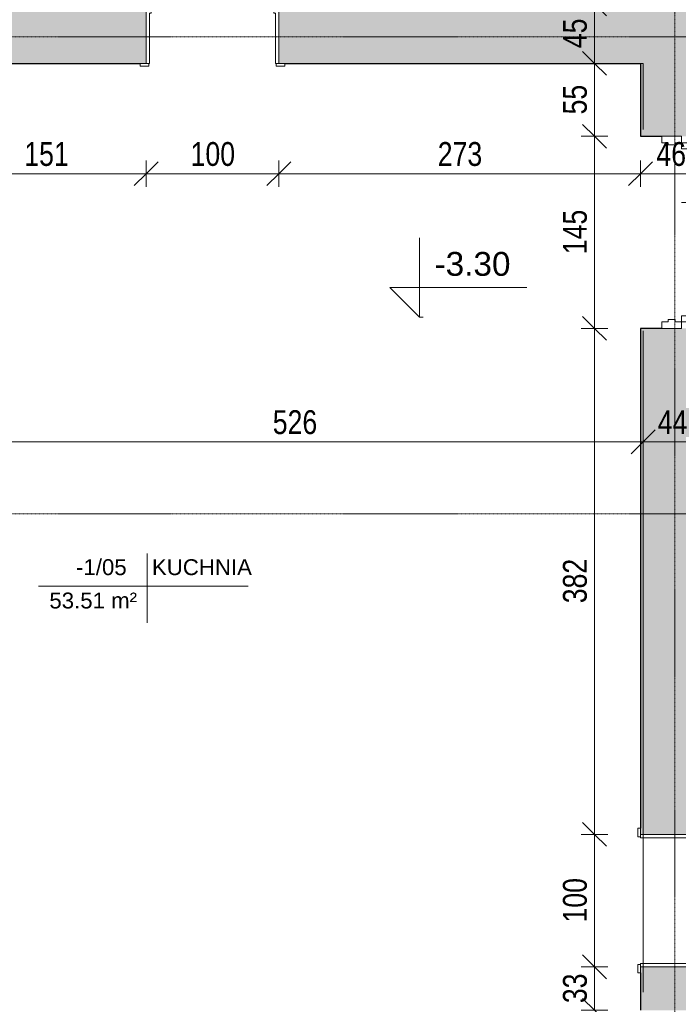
# Model space of a CAD drawing. Header units: centimetres. Extents: x 14733 to 18291, y -10798 to -8444.
# Tile 4 of 25: x 15725 to 16222, y -10336 to -9593. Entities that reach past the tile are written whole.
import ezdxf

# ---------------------------------------------------------------- set-up
doc = ezdxf.new("R2010")
doc.units = ezdxf.units.CM
doc.linetypes.add('Linia siatki', pattern=[0.9925, 0.47, -0.2175, 0.0875, -0.2175])
for name, color, linetype, lineweight in [('A-ANNO-DIMS', 211, 'Continuous', 9), ('A-ANNO-DIMS-100', 211, 'Continuous', 9), ('A-AREA-IDEN', 2, 'Continuous', 9), ('A-DETL-THIN', 151, 'Continuous', 9), ('A-DOOR', 31, 'Continuous', 9), ('A-DOOR-FRAM', 31, 'Continuous', 18), ('A-WALL', 113, 'Continuous', 9), ('A-WALL-PATT', 111, 'Continuous', 25), ('G-ANNO-DIMS', 111, 'Continuous', 9), ('S-GRID', 1, 'Continuous', 9)]:
    doc.layers.add(name, color=color, linetype=linetype, lineweight=lineweight)
doc.styles.add('Arial_1', font='arial.ttf', dxfattribs={"height": 18})
doc.styles.add('Arial_3', font='arial.ttf', dxfattribs={"width": 0.8, "height": 18})
doc.styles.add('Arial_4', font='arial.ttf', dxfattribs={"height": 12})
doc.dimstyles.new('Przekątna_-_1_8_mm_Arial', dxfattribs={"dimscale": 30.48, "dimtxt": 18.364669, "dimasz": 0.590551, "dimexe": 0.328084, "dimexo": 0.0625, "dimgap": 0.016404, "dimtad": 1, "dimdec": 0, "dimdsep": 46, "dimtxsty": 'Arial_3', "dimblk1": 'OBLIQUE', "dimblk2": 'OBLIQUE', "dimsah": 1, "dimcen": 0.09, "dimazin": 0, "dimtfac": 1, "dimtdec": 4, "dimtix": 1, "dimtmove": 0, "dimatfit": 3, "dimfxl": 0.328084, "dimfxlon": 1, "dimtvp": 1, "dimtolj": 1, "dimtzin": 0, "dimarcsym": 2})
doc.dimstyles.new('Przekątna_-_1_8_mm_Arial_1', dxfattribs={"dimscale": 30.48, "dimtxt": 18.364669, "dimasz": 0.590551, "dimexe": 0.328084, "dimexo": 0.0625, "dimgap": 0.016404, "dimtad": 1, "dimdec": 0, "dimdsep": 46, "dimtxsty": 'Arial_3', "dimblk1": 'OBLIQUE', "dimblk2": 'OBLIQUE', "dimsah": 1, "dimcen": 0.09, "dimazin": 0, "dimtfac": 1, "dimtdec": 4, "dimtix": 1, "dimtmove": 0, "dimatfit": 3, "dimfxl": 0.328084, "dimfxlon": 1, "dimtvp": 1, "dimtolj": 1, "dimtzin": 0, "dimarcsym": 2})

# ---------------------------------------------------------------- blocks, each defined once
blk = doc.blocks.new('wewnetrzne dwupanelowe - 900 x 2100mm-456959-1_Poziom piwnicy inwentaryzacja')
at = {"layer": 'A-DOOR'}
for p, q in [((-54.635, 24.8175), (-48.135, 24.8175)), ((-54.635, 22.8175), (-54.635, 24.8175)), ((-48.135, 22.8175), (-54.635, 22.8175)), ((-48.135, 24.8175), (-48.135, 22.8175)), ((48.135, 24.8175), (54.635, 24.8175)), ((48.135, 22.8175), (48.135, 24.8175)), ((54.635, 22.8175), (48.135, 22.8175)), ((54.635, 24.8175), (54.635, 22.8175)), ((-54.635, -22.1825), (-48.135, -22.1825)), ((-54.635, -24.1825), (-54.635, -22.1825)), ((-48.135, -22.1825), (-48.135, -24.1825)), ((48.135, -22.1825), (54.635, -22.1825)), ((48.135, -24.1825), (48.135, -22.1825)), ((54.635, -22.1825), (54.635, -24.1825)), ((-48.135, -24.1825), (-54.635, -24.1825)), ((54.635, -24.1825), (48.135, -24.1825))]:
    blk.add_line(p, q, dxfattribs=at)
at = {"layer": 'A-DOOR', "lineweight": 18}
for p, q in [((44, -22.1825), (47.5, -22.1825)), ((44, -117.1825), (44, -22.1825)), ((47.5, -22.1825), (47.5, -117.1825)), ((47.5, -117.1825), (44, -117.1825))]:
    blk.add_line(p, q, dxfattribs=at)
at = {"layer": 'A-DOOR'}
blk.add_arc((47.5, -22.1825), 95, 180, 270, dxfattribs=at)
at = {"layer": 'A-DOOR-FRAM'}
for p, q in [((-50, 22.8175), (-47.5, 22.8175)), ((-50, -22.1825), (-50, 22.8175)), ((-47.5, 22.8175), (-47.5, -15.19)), ((47.5, 22.8175), (50, 22.8175)), ((47.5, -15.19), (47.5, 22.8175)), ((50, 22.8175), (50, -22.1825)), ((-47.5, -22.1825), (-50, -22.1825)), ((-47.5, -15.19), (-46.23, -15.19)), ((-47.5, -18.6825), (-47.5, -22.1825)), ((-46.23, -18.6825), (-47.5, -18.6825)), ((-46.23, -15.19), (-46.23, -18.6825)), ((46.23, -15.19), (47.5, -15.19)), ((46.23, -18.6825), (46.23, -15.19)), ((47.5, -18.6825), (46.23, -18.6825)), ((47.5, -22.1825), (47.5, -18.6825)), ((50, -22.1825), (47.5, -22.1825))]:
    blk.add_line(p, q, dxfattribs=at)
blk = doc.blocks.new('Drzwi-korytarz-niesymetryczne-wpuszczane - 1350 x 2100mm-592028-1_Poziom piwnicy inwentaryzacja')
at = {"layer": 'A-DOOR', "lineweight": 18}
for p, q in [((-63, -8.635), (-67.5, -8.635)), ((-67.5, -8.635), (-67.5, -98.635)), ((-63, -98.635), (-63, -8.635)), ((63, -8.635), (67.5, -8.635)), ((63, -53.635), (63, -8.635)), ((67.5, -8.635), (67.5, -53.635)), ((67.5, -53.635), (63, -53.635)), ((-67.5, -98.635), (-63, -98.635))]:
    blk.add_line(p, q, dxfattribs=at)
at = {"layer": 'A-DOOR'}
for centre, radius, start, end in [((-67.5, -8.635), 90, 270, 360), ((67.5, -8.635), 45, 180, 270)]:
    blk.add_arc(centre, radius, start, end, dxfattribs=at)
at = {"layer": 'A-DOOR-FRAM'}
for p, q in [((-72.5, 6.365), (-67.5, 6.365)), ((-72.5, -8.635), (-72.5, 6.365)), ((-67.5, 6.365), (-67.5, 1.44375)), ((-67.5, 1.44375), (-65.9125, 1.44375)), ((-65.9125, 1.44375), (-65.9125, -3.65875)), ((65.9125, 1.44375), (67.5, 1.44375)), ((65.9125, -3.65875), (65.9125, 1.44375)), ((67.5, 6.365), (72.5, 6.365)), ((67.5, 1.44375), (67.5, 6.365)), ((72.5, 6.365), (72.5, -8.635)), ((-67.5, -3.65875), (-67.5, -8.635)), ((-65.9125, -3.65875), (-67.5, -3.65875)), ((67.5, -3.65875), (65.9125, -3.65875)), ((67.5, -8.635), (67.5, -3.65875)), ((-67.5, -8.635), (-72.5, -8.635)), ((72.5, -8.635), (67.5, -8.635))]:
    blk.add_line(p, q, dxfattribs=at)
blk = doc.blocks.new('wewnetrzne dwupanelowe - 900 x 2100mm-591853-1_Poziom piwnicy inwentaryzacja')
at = {"layer": 'A-DOOR', "lineweight": 18}
for p, q in [((47.5, 117.6825), (44, 117.6825)), ((44, 117.6825), (44, 22.6825)), ((47.5, 22.6825), (47.5, 117.6825)), ((44, 22.6825), (47.5, 22.6825))]:
    blk.add_line(p, q, dxfattribs=at)
at = {"layer": 'A-DOOR'}
for p, q in [((-48.135, 24.6825), (-54.635, 24.6825)), ((-54.635, 24.6825), (-54.635, 22.6825)), ((-54.635, 22.6825), (-48.135, 22.6825)), ((-48.135, 22.6825), (-48.135, 24.6825)), ((54.635, 24.6825), (48.135, 24.6825)), ((48.135, 24.6825), (48.135, 22.6825)), ((48.135, 22.6825), (54.635, 22.6825)), ((54.635, 22.6825), (54.635, 24.6825)), ((-48.135, -23.3175), (-54.635, -23.3175)), ((-54.635, -23.3175), (-54.635, -25.3175)), ((-54.635, -25.3175), (-48.135, -25.3175)), ((-48.135, -25.3175), (-48.135, -23.3175)), ((54.635, -23.3175), (48.135, -23.3175)), ((48.135, -23.3175), (48.135, -25.3175)), ((48.135, -25.3175), (54.635, -25.3175)), ((54.635, -25.3175), (54.635, -23.3175))]:
    blk.add_line(p, q, dxfattribs=at)
blk.add_arc((47.5, 22.6825), 95, 90, 180, dxfattribs=at)
at = {"layer": 'A-DOOR-FRAM'}
for p, q in [((-47.5, 22.6825), (-50, 22.6825)), ((-50, 22.6825), (-50, -23.3175)), ((-47.5, 19.1825), (-47.5, 22.6825)), ((47.5, 22.6825), (47.5, 19.1825)), ((50, 22.6825), (47.5, 22.6825)), ((50, -23.3175), (50, 22.6825)), ((-46.23, 19.1825), (-47.5, 19.1825)), ((-47.5, -23.3175), (-47.5, 15.69)), ((-47.5, 15.69), (-46.23, 15.69)), ((-46.23, 15.69), (-46.23, 19.1825)), ((47.5, 19.1825), (46.23, 19.1825)), ((46.23, 19.1825), (46.23, 15.69)), ((46.23, 15.69), (47.5, 15.69)), ((47.5, 15.69), (47.5, -23.3175)), ((-50, -23.3175), (-47.5, -23.3175)), ((47.5, -23.3175), (50, -23.3175))]:
    blk.add_line(p, q, dxfattribs=at)
blk = doc.blocks.new('Rzędne punktów - Rzędna punktu - wewnętrzna-301422-1_Poziom piwnicy inwentaryzacja')
at = {"layer": 'G-ANNO-DIMS'}
for p, q in [((0, 0), (0, 0.6)), ((0, 0), (-0.2228, 0.2228)), ((-0.2228, 0.2228), (0.811, 0.2228))]:
    blk.add_line(p, q, dxfattribs=at)
blk = doc.blocks.new('DIMBLOCK127-1_Poziom piwnicy inwentaryzacja')
at = {"layer": 'A-ANNO-DIMS-100'}
for p, q in [((15669.62, -9708.96), (15669.62, -9698.96)), ((15820.62, -9708.96), (15820.62, -9698.96)), ((15669.62, -9708.96), (15678.62, -9699.96)), ((15820.62, -9708.96), (15829.62, -9699.96)), ((15669.62, -9708.96), (15660.62, -9717.96)), ((15669.62, -9708.96), (15820.62, -9708.96)), ((15669.62, -9708.96), (15669.62, -9718.96)), ((15820.62, -9708.96), (15811.62, -9717.96)), ((15820.62, -9708.96), (15820.62, -9718.96))]:
    blk.add_line(p, q, dxfattribs=at)
at = {"layer": 'A-ANNO-DIMS-100', "color": 0, "insert": (15728.59, -9685.09), "char_height": 18, "width": 39.6677, "attachment_point": 1, "line_spacing_factor": 0.941778, "style": 'Arial_3'}
blk.add_mtext('151', dxfattribs=at)
blk = doc.blocks.new('_Oblique')
at = {"color": 0, "linetype": 'ByBlock', "lineweight": -2}
blk.add_line((-0.5, -0.5), (0.5, 0.5), dxfattribs=at)
blk = doc.blocks.new('DIMBLOCK128-1_Poziom piwnicy inwentaryzacja')
at = {"layer": 'A-ANNO-DIMS-100'}
for p, q in [((15820.62, -9708.96), (15820.62, -9698.96)), ((15920.62, -9708.96), (15920.62, -9698.96)), ((15820.62, -9708.96), (15829.62, -9699.96)), ((15920.62, -9708.96), (15929.62, -9699.96)), ((15820.62, -9708.96), (15811.62, -9717.96)), ((15820.62, -9708.96), (15920.62, -9708.96)), ((15820.62, -9708.96), (15820.62, -9718.96)), ((15920.62, -9708.96), (15911.62, -9717.96)), ((15920.62, -9708.96), (15920.62, -9718.96))]:
    blk.add_line(p, q, dxfattribs=at)
at = {"layer": 'A-ANNO-DIMS-100', "color": 0, "insert": (15854.09, -9685.09), "char_height": 18, "width": 39.6677, "attachment_point": 1, "line_spacing_factor": 0.941778, "style": 'Arial_3'}
blk.add_mtext('100', dxfattribs=at)
blk = doc.blocks.new('DIMBLOCK129-1_Poziom piwnicy inwentaryzacja')
at = {"layer": 'A-ANNO-DIMS-100'}
for p, q in [((15920.62, -9708.96), (15920.62, -9698.96)), ((16193.62, -9708.96), (16193.62, -9698.96)), ((15920.62, -9708.96), (15929.62, -9699.96)), ((16193.62, -9708.96), (16202.62, -9699.96)), ((15920.62, -9708.96), (15911.62, -9717.96)), ((15920.62, -9708.96), (16193.62, -9708.96)), ((15920.62, -9708.96), (15920.62, -9718.96)), ((16193.62, -9708.96), (16184.62, -9717.96)), ((16193.62, -9708.96), (16193.62, -9718.96))]:
    blk.add_line(p, q, dxfattribs=at)
at = {"layer": 'A-ANNO-DIMS-100', "color": 0, "insert": (16040.59, -9685.09), "char_height": 18, "width": 39.6677, "attachment_point": 1, "line_spacing_factor": 0.941778, "style": 'Arial_3'}
blk.add_mtext('273', dxfattribs=at)
blk = doc.blocks.new('DIMBLOCK130-1_Poziom piwnicy inwentaryzacja')
at = {"layer": 'A-ANNO-DIMS-100'}
for p, q in [((16193.62, -9708.96), (16193.62, -9698.96)), ((16239.62, -9708.96), (16239.62, -9698.96)), ((16193.62, -9708.96), (16202.62, -9699.96)), ((16239.62, -9708.96), (16248.62, -9699.96)), ((16193.62, -9708.96), (16184.62, -9717.96)), ((16193.62, -9708.96), (16239.62, -9708.96)), ((16193.62, -9708.96), (16193.62, -9718.96)), ((16239.62, -9708.96), (16230.62, -9717.96)), ((16239.62, -9708.96), (16239.62, -9718.96))]:
    blk.add_line(p, q, dxfattribs=at)
at = {"layer": 'A-ANNO-DIMS-100', "color": 0, "insert": (16205.6, -9685.09), "char_height": 18, "width": 26.4451, "attachment_point": 1, "line_spacing_factor": 0.941778, "style": 'Arial_3'}
blk.add_mtext('46', dxfattribs=at)
blk = doc.blocks.new('DIMBLOCK186-1_Poziom piwnicy inwentaryzacja')
at = {"layer": 'A-ANNO-DIMS-100'}
for p, q in [((16158.94, -9580.71), (16149.94, -9571.71)), ((16158.94, -9580.71), (16148.94, -9580.71)), ((16158.94, -9580.71), (16158.94, -9625.71)), ((16158.94, -9580.71), (16167.94, -9589.71)), ((16158.94, -9580.71), (16168.94, -9580.71)), ((16158.94, -9625.71), (16149.94, -9616.71)), ((16158.94, -9625.71), (16148.94, -9625.71)), ((16158.94, -9625.71), (16167.94, -9634.71)), ((16158.94, -9625.71), (16168.94, -9625.71))]:
    blk.add_line(p, q, dxfattribs=at)
at = {"layer": 'A-ANNO-DIMS-100', "color": 0, "insert": (16135.07, -9614.23), "char_height": 18, "width": 26.4451, "attachment_point": 1, "rotation": 90, "line_spacing_factor": 0.941778, "style": 'Arial_3'}
blk.add_mtext('45', dxfattribs=at)
blk = doc.blocks.new('DIMBLOCK187-1_Poziom piwnicy inwentaryzacja')
at = {"layer": 'A-ANNO-DIMS-100'}
for p, q in [((16158.94, -9625.71), (16149.94, -9616.71)), ((16158.94, -9625.71), (16148.94, -9625.71)), ((16158.94, -9625.71), (16158.94, -9680.71)), ((16158.94, -9625.71), (16167.94, -9634.71)), ((16158.94, -9625.71), (16168.94, -9625.71)), ((16158.94, -9680.71), (16149.94, -9671.71)), ((16158.94, -9680.71), (16148.94, -9680.71)), ((16158.94, -9680.71), (16167.94, -9689.71)), ((16158.94, -9680.71), (16168.94, -9680.71))]:
    blk.add_line(p, q, dxfattribs=at)
at = {"layer": 'A-ANNO-DIMS-100', "color": 0, "insert": (16135.07, -9664.23), "char_height": 18, "width": 26.4451, "attachment_point": 1, "rotation": 90, "line_spacing_factor": 0.941778, "style": 'Arial_3'}
blk.add_mtext('55', dxfattribs=at)
blk = doc.blocks.new('DIMBLOCK188-1_Poziom piwnicy inwentaryzacja')
at = {"layer": 'A-ANNO-DIMS-100'}
for p, q in [((16158.94, -9680.71), (16149.94, -9671.71)), ((16158.94, -9680.71), (16148.94, -9680.71)), ((16158.94, -9680.71), (16158.94, -9825.71)), ((16158.94, -9680.71), (16167.94, -9689.71)), ((16158.94, -9680.71), (16168.94, -9680.71)), ((16158.94, -9825.71), (16149.94, -9816.71)), ((16158.94, -9825.71), (16148.94, -9825.71)), ((16158.94, -9825.71), (16167.94, -9834.71)), ((16158.94, -9825.71), (16168.94, -9825.71))]:
    blk.add_line(p, q, dxfattribs=at)
at = {"layer": 'A-ANNO-DIMS-100', "color": 0, "insert": (16135.07, -9769.74), "char_height": 18, "width": 39.6677, "attachment_point": 1, "rotation": 90, "line_spacing_factor": 0.941778, "style": 'Arial_3'}
blk.add_mtext('145', dxfattribs=at)
blk = doc.blocks.new('DIMBLOCK189-1_Poziom piwnicy inwentaryzacja')
at = {"layer": 'A-ANNO-DIMS-100'}
for p, q in [((16158.94, -9825.71), (16149.94, -9816.71)), ((16158.94, -9825.71), (16148.94, -9825.71)), ((16158.94, -9825.71), (16158.94, -10207.71)), ((16158.94, -9825.71), (16167.94, -9834.71)), ((16158.94, -9825.71), (16168.94, -9825.71)), ((16158.94, -10207.71), (16149.94, -10198.71)), ((16158.94, -10207.71), (16148.94, -10207.71)), ((16158.94, -10207.71), (16167.94, -10216.71)), ((16158.94, -10207.71), (16168.94, -10207.71))]:
    blk.add_line(p, q, dxfattribs=at)
at = {"layer": 'A-ANNO-DIMS-100', "color": 0, "insert": (16135.07, -10033.24), "char_height": 18, "width": 39.6677, "attachment_point": 1, "rotation": 90, "line_spacing_factor": 0.941778, "style": 'Arial_3'}
blk.add_mtext('382', dxfattribs=at)
blk = doc.blocks.new('DIMBLOCK190-1_Poziom piwnicy inwentaryzacja')
at = {"layer": 'A-ANNO-DIMS-100'}
for p, q in [((16158.94, -10207.71), (16149.94, -10198.71)), ((16158.94, -10207.71), (16148.94, -10207.71)), ((16158.94, -10207.71), (16158.94, -10307.71)), ((16158.94, -10207.71), (16167.94, -10216.71)), ((16158.94, -10207.71), (16168.94, -10207.71)), ((16158.94, -10307.71), (16149.94, -10298.71)), ((16158.94, -10307.71), (16148.94, -10307.71)), ((16158.94, -10307.71), (16167.94, -10316.71)), ((16158.94, -10307.71), (16168.94, -10307.71))]:
    blk.add_line(p, q, dxfattribs=at)
at = {"layer": 'A-ANNO-DIMS-100', "color": 0, "insert": (16135.07, -10274.24), "char_height": 18, "width": 39.6677, "attachment_point": 1, "rotation": 90, "line_spacing_factor": 0.941778, "style": 'Arial_3'}
blk.add_mtext('100', dxfattribs=at)
blk = doc.blocks.new('DIMBLOCK191-1_Poziom piwnicy inwentaryzacja')
at = {"layer": 'A-ANNO-DIMS-100'}
for p, q in [((16158.94, -10307.71), (16149.94, -10298.71)), ((16158.94, -10307.71), (16148.94, -10307.71)), ((16158.94, -10307.71), (16158.94, -10340.49)), ((16158.94, -10307.71), (16167.94, -10316.71)), ((16158.94, -10307.71), (16168.94, -10307.71)), ((16158.94, -10340.49), (16149.94, -10331.49)), ((16158.94, -10340.49), (16148.94, -10340.49)), ((16158.94, -10340.49), (16167.94, -10349.49)), ((16158.94, -10340.49), (16168.94, -10340.49))]:
    blk.add_line(p, q, dxfattribs=at)
at = {"layer": 'A-ANNO-DIMS-100', "color": 0, "insert": (16135.07, -10335.12), "char_height": 18, "width": 26.4451, "attachment_point": 1, "rotation": 90, "line_spacing_factor": 0.941778, "style": 'Arial_3'}
blk.add_mtext('33', dxfattribs=at)
blk = doc.blocks.new('DIMBLOCK268-1_Poziom piwnicy inwentaryzacja')
at = {"layer": 'A-ANNO-DIMS-100'}
for p, q in [((15669.62, -9911.39), (15669.62, -9901.39)), ((15669.62, -9911.39), (15678.62, -9902.39)), ((16195.62, -9911.39), (16195.62, -9901.39)), ((16195.62, -9911.39), (16204.62, -9902.39)), ((15669.62, -9911.39), (15660.62, -9920.39)), ((15669.62, -9911.39), (16195.62, -9911.39)), ((15669.62, -9911.39), (15669.62, -9921.39)), ((16195.62, -9911.39), (16186.62, -9920.39)), ((16195.62, -9911.39), (16195.62, -9921.39))]:
    blk.add_line(p, q, dxfattribs=at)
at = {"layer": 'A-ANNO-DIMS-100', "color": 0, "insert": (15916.09, -9887.52), "char_height": 18, "width": 39.6677, "attachment_point": 1, "line_spacing_factor": 0.941778, "style": 'Arial_3'}
blk.add_mtext('526', dxfattribs=at)
blk = doc.blocks.new('DIMBLOCK269-1_Poziom piwnicy inwentaryzacja')
at = {"layer": 'A-ANNO-DIMS-100'}
for p, q in [((16195.62, -9911.39), (16195.62, -9901.39)), ((16195.62, -9911.39), (16204.62, -9902.39)), ((16239.62, -9911.39), (16239.62, -9901.39)), ((16239.62, -9911.39), (16248.62, -9902.39)), ((16195.62, -9911.39), (16186.62, -9920.39)), ((16195.62, -9911.39), (16239.62, -9911.39)), ((16195.62, -9911.39), (16195.62, -9921.39)), ((16239.62, -9911.39), (16230.62, -9920.39)), ((16239.62, -9911.39), (16239.62, -9921.39))]:
    blk.add_line(p, q, dxfattribs=at)
at = {"layer": 'A-ANNO-DIMS-100', "color": 0, "insert": (16206.6, -9887.52), "char_height": 18, "width": 26.4451, "attachment_point": 1, "line_spacing_factor": 0.941778, "style": 'Arial_3'}
blk.add_mtext('44', dxfattribs=at)
blk = doc.blocks.new('Etyk_pom_1_mala - Etyk_pom_1_mala-219433-1_Poziom piwnicy inwentaryzacja')
at = {"layer": 'A-AREA-IDEN'}
for p, q in [((-0.0958, 0.1444), (-0.0958, -0.3781)), ((-0.9154, -0.1015), (0.6661, -0.1015))]:
    blk.add_line(p, q, dxfattribs=at)

msp = doc.modelspace()

# ---------------------------------------------------------------- hatches: boundary and pattern name
at = {"layer": 'A-WALL-PATT', "lineweight": 9}
h = msp.add_hatch(color=256, dxfattribs=at)
h.paths.add_polyline_path([(16193.62, -10340.49), (16239.62, -10340.49), (16239.62, -10307.71), (16193.62, -10307.71), (16193.62, -10312.35)])
h.paths.add_polyline_path([(16239.62, -10207.71), (16239.62, -9825.71), (16193.62, -9825.71), (16193.62, -10207.71), (16236.12, -10207.71)])
h.paths.add_polyline_path([(16214.54, -9680.71), (16239.62, -9680.71), (16239.62, -9545.71), (16193.62, -9545.71), (16193.62, -9680.71), (16209.62, -9680.71)])
h.paths.add_polyline_path([(16193.62, -9445.71), (16239.62, -9445.71), (16239.62, -8812.71), (16193.62, -8812.71), (16193.62, -9442.15)])
h = msp.add_hatch(color=256, dxfattribs=at)
h.paths.add_polyline_path([(15925.26, -9625.71), (16193.62, -9625.71), (16193.62, -9580.71), (15920.62, -9580.71), (15920.62, -9625.71)])
h.paths.add_polyline_path([(15652.22, -9625.71), (15820.62, -9625.71), (15820.62, -9580.71), (15537.62, -9580.71), (15537.62, -9625.71), (15542.26, -9625.71)])
h.paths.add_polyline_path([(15395.62, -9625.71), (15437.62, -9625.71), (15437.62, -9580.71), (15365.62, -9580.71), (15365.62, -9625.71), (15370.26, -9625.71)])
h.paths.add_polyline_path([(15265.62, -9625.71), (15265.62, -9580.71), (15195.62, -9580.71), (15195.62, -9625.71), (15260.99, -9625.71)])

# ---------------------------------------------------------------- linework, layer by layer
at = {"layer": 'A-DETL-THIN'}
for p, q in [((16195.62, -9625.71), (15925.62, -9625.71)), ((16195.62, -9675.71), (16195.62, -9625.71)), ((16195.62, -9827.71), (16195.62, -10326.71))]:
    msp.add_line(p, q, dxfattribs=at)
at = {"layer": 'A-WALL', "lineweight": 25}
for p, q in [((15669.62, -9625.71), (15815.99, -9625.71)), ((15925.26, -9625.71), (16193.62, -9625.71)), ((16193.62, -9625.71), (16193.62, -9680.71)), ((16193.62, -9680.71), (16209.62, -9680.71)), ((16193.62, -9825.71), (16193.62, -10203.08)), ((16209.62, -9825.71), (16193.62, -9825.71)), ((16193.62, -10312.35), (16193.62, -10340.49))]:
    msp.add_line(p, q, dxfattribs=at)
at = {"layer": 'G-ANNO-DIMS'}
msp.add_line((16029.54, -9817.28), (16026.75, -9817.28), dxfattribs=at)
at = {"layer": 'S-GRID', "linetype": 'Linia siatki'}
for p, q in [((16219.62, -8503.99), (16219.62, -10737.87)), ((14732.76, -9605.71), (18230.94, -9605.71)), ((14732.76, -9965.71), (18230.94, -9965.71))]:
    msp.add_line(p, q, dxfattribs=at)

# ---------------------------------------------------------------- block references
at = {"layer": 'A-AREA-IDEN', "xscale": 99.99999999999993, "yscale": 99.99999999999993, "zscale": 99.99999999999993}
msp.add_blockref('Etyk_pom_1_mala - Etyk_pom_1_mala-219433-1_Poziom piwnicy inwentaryzacja', (15830.84, -10010.18), dxfattribs=at)
at = {"layer": 'A-DOOR'}
for name, p, rotation in [('wewnetrzne dwupanelowe - 900 x 2100mm-456959-1_Poziom piwnicy inwentaryzacja', (15870.62, -9602.9), 180), ('Drzwi-korytarz-niesymetryczne-wpuszczane - 1350 x 2100mm-592028-1_Poziom piwnicy inwentaryzacja', (16215.99, -9753.21), 89.99999999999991), ('wewnetrzne dwupanelowe - 900 x 2100mm-591853-1_Poziom piwnicy inwentaryzacja', (16216.94, -10257.71), 269.9999999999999)]:
    msp.add_blockref(name, p, dxfattribs=dict(at, rotation=rotation))
at = {"layer": 'G-ANNO-DIMS', "xscale": 99.99999999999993, "yscale": 99.99999999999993, "zscale": 99.99999999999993}
msp.add_blockref('Rzędne punktów - Rzędna punktu - wewnętrzna-301422-1_Poziom piwnicy inwentaryzacja', (16026.75, -9817.28), dxfattribs=at)

# ---------------------------------------------------------------- texts
at = {"layer": 'A-AREA-IDEN', "char_height": 12, "attachment_point": 1, "style": 'Arial_4'}
for s, insert, width in [('-1/05', (15767.65, -10000), 49.7046), ('KUCHNIA', (15824.93, -10000), 97.0042), ('53.51 m²', (15747.52, -10025.18), 85.7806)]:
    msp.add_mtext(s, dxfattribs=dict(at, insert=insert, width=width))
at = {"layer": 'G-ANNO-DIMS', "insert": (16038.19, -9768.06), "char_height": 18, "width": 68.5332, "attachment_point": 1, "line_spacing_factor": 0.941778, "style": 'Arial_1'}
msp.add_mtext('-3.30', dxfattribs=at)

# ---------------------------------------------------------------- dimensions: what is measured, and where the dimension line sits
at = {"layer": 'A-ANNO-DIMS'}
for base, p1, p2, override, picture, middle in [((16158.94, -9625.71), (16168.94, -9580.71), (16168.94, -9625.71), {"dimpost": '<>', "dimfxl": 45}, 'DIMBLOCK186-1_Poziom piwnicy inwentaryzacja', (16149.28, -9603.21)), ((16158.94, -9680.71), (16168.94, -9625.71), (16168.94, -9680.71), {"dimpost": '<>', "dimfxl": 55}, 'DIMBLOCK187-1_Poziom piwnicy inwentaryzacja', (16149.28, -9653.21)), ((16158.94, -9825.71), (16168.94, -9680.71), (16168.94, -9825.71), {"dimpost": '<>', "dimfxl": 145}, 'DIMBLOCK188-1_Poziom piwnicy inwentaryzacja', (16149.25, -9753.21)), ((16158.94, -10207.71), (16168.94, -9825.71), (16168.94, -10207.71), {"dimpost": '<>', "dimfxl": 382}, 'DIMBLOCK189-1_Poziom piwnicy inwentaryzacja', (16149.24, -10016.71)), ((16158.94, -10307.71), (16168.94, -10207.71), (16168.94, -10307.71), {"dimpost": '<>', "dimfxl": 100}, 'DIMBLOCK190-1_Poziom piwnicy inwentaryzacja', (16149.25, -10257.71)), ((16158.94, -10340.49), (16168.94, -10307.71), (16168.94, -10340.49), {"dimpost": '<>', "dimfxl": 32.774794}, 'DIMBLOCK191-1_Poziom piwnicy inwentaryzacja', (16149.24, -10324.1))]:
    dim = msp.add_linear_dim(base=base, p1=p1, p2=p2, angle=90, dimstyle='Przekątna_-_1_8_mm_Arial', override=override, dxfattribs=at)
    dim.commit()
    dim.dimension.update_dxf_attribs({"geometry": picture, "text_midpoint": middle})
for base, p1, p2, dimstyle, override, picture, middle in [((15920.62, -9708.96), (15820.62, -9698.96), (15920.62, -9698.96), 'Przekątna_-_1_8_mm_Arial', {"dimpost": '<>', "dimfxl": 100}, 'DIMBLOCK128-1_Poziom piwnicy inwentaryzacja', (15870.62, -9699.27)), ((16193.62, -9708.96), (15920.62, -9698.96), (16193.62, -9698.96), 'Przekątna_-_1_8_mm_Arial', {"dimpost": '<>', "dimfxl": 273}, 'DIMBLOCK129-1_Poziom piwnicy inwentaryzacja', (16057.12, -9699.26)), ((16239.62, -9708.96), (16193.62, -9698.96), (16239.62, -9698.96), 'Przekątna_-_1_8_mm_Arial', {"dimpost": '<>', "dimfxl": 46}, 'DIMBLOCK130-1_Poziom piwnicy inwentaryzacja', (16216.62, -9699.27)), ((15820.62, -9708.96), (15669.62, -9698.96), (15820.62, -9698.96), 'Przekątna_-_1_8_mm_Arial', {"dimpost": '<>', "dimfxl": 151}, 'DIMBLOCK127-1_Poziom piwnicy inwentaryzacja', (15745.12, -9699.27)), ((16195.62, -9911.39), (15669.62, -9901.39), (16195.62, -9901.39), 'Przekątna_-_1_8_mm_Arial_1', {"dimpost": '<>', "dimfxl": 526}, 'DIMBLOCK268-1_Poziom piwnicy inwentaryzacja', (15932.62, -9901.7)), ((16239.62, -9911.39), (16195.62, -9901.39), (16239.62, -9901.39), 'Przekątna_-_1_8_mm_Arial_1', {"dimpost": '<>', "dimfxl": 44}, 'DIMBLOCK269-1_Poziom piwnicy inwentaryzacja', (16217.62, -9901.89))]:
    dim = msp.add_linear_dim(base=base, p1=p1, p2=p2, dimstyle=dimstyle, override=override, dxfattribs=at)
    dim.commit()
    dim.dimension.update_dxf_attribs({"geometry": picture, "text_midpoint": middle})

doc.saveas('drawing.dxf')
